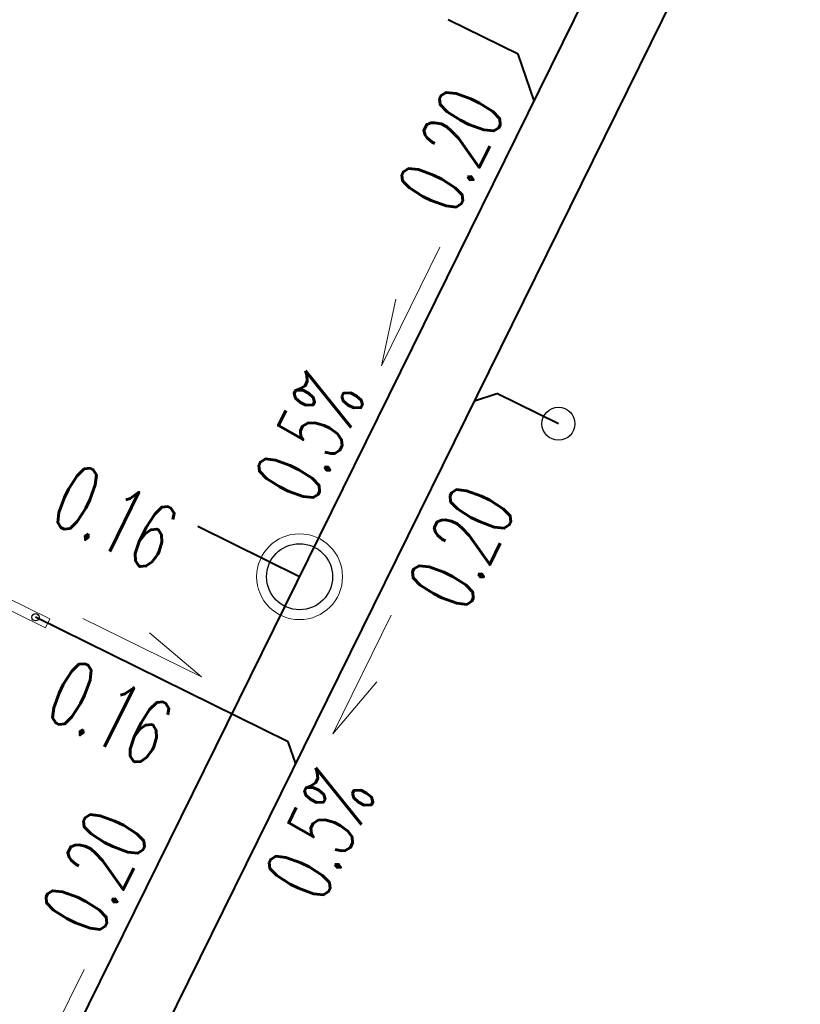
# Model space of a CAD drawing. Header units: metres. Extents: x 7506071 to 7508568, y 5798919 to 5800648.
# Tile 62 of 96: x 7507474 to 7507486, y 5799523 to 5799538. Entities that reach past the tile are written whole.
import ezdxf
from ezdxf.enums import TextEntityAlignment as Align

# ---------------------------------------------------------------- set-up
doc = ezdxf.new("R2010")
doc.units = ezdxf.units.M
doc.layers.get('0').update_dxf_attribs({"color": 250, "lineweight": 9})
for name, color, linetype, lineweight in [('IS-KD-brudna', 94, 'Continuous', 40), ('IS-KD-brudna-studnie', 94, 'Continuous', 30), ('IS-KD-czysta', 92, 'Continuous', 40), ('IS-KD-czysta-studnie', 92, 'Continuous', 30), ('IS-KD-opis', 98, 'Continuous', 20)]:
    doc.layers.add(name, color=color, linetype=linetype, lineweight=lineweight)
doc.layers.add('IS-viewport', color=254, linetype='Continuous', lineweight=0, plot=False)
doc.styles.add('IS-0.6', font='simplex.shx', dxfattribs={"width": 0.6})

# ---------------------------------------------------------------- blocks, each defined once
blk = doc.blocks.new('*U52')
at = {"color": 0, "linetype": 'Continuous', "lineweight": -2}
blk.add_lwpolyline([(0.711, 0.765), (-0.173, -1.03), (0.493, -0.243)], dxfattribs=at)
at = {"layer": 'IS-viewport'}
blk.add_line((-0.442, -0.897), (0.442, 0.897), dxfattribs=at)
at = {"color": 0, "linetype": 'Continuous', "lineweight": -2, "style": 'IS-0.6', "width": 0.6}
blk.add_attdef('OPIS-P', (1.658, 0.855), '', height=1, rotation=63.7803, dxfattribs=at)
blk.add_attdef('OPIS-POD', text='', height=1, rotation=63.7803, dxfattribs=at).set_placement((-1.337, 0.659), align=Align.TOP_CENTER)
blk.add_attdef('OPIS-L', text='', height=1, rotation=63.7803, dxfattribs=at).set_placement((0.333, -1.836), align=Align.RIGHT)
blk = doc.blocks.new('*U53')
at = {"color": 0, "linetype": 'Continuous', "lineweight": -2}
blk.add_lwpolyline([(0.173, 1.03), (-0.711, -0.765), (-0.493, 0.243)], dxfattribs=at)
at = {"layer": 'IS-viewport'}
blk.add_line((-0.442, -0.897), (0.442, 0.897), dxfattribs=at)
at = {"color": 0, "linetype": 'Continuous', "lineweight": -2, "style": 'IS-0.6', "width": 0.6}
blk.add_attdef('OPIS-P', (0.394, 1.478), '', height=1, rotation=63.7803, dxfattribs=at)
blk.add_attdef('OPIS-POD', text='', height=1, rotation=63.7803, dxfattribs=at).set_placement((0.269, -0.133), align=Align.TOP_CENTER)
blk.add_attdef('OPIS-L', text='', height=1, rotation=63.7803, dxfattribs=at).set_placement((-0.932, -1.213), align=Align.RIGHT)
blk = doc.blocks.new('*U64')
at = {"color": 0, "linetype": 'Continuous', "lineweight": -2}
blk.add_lwpolyline([(-0.765, 0.711), (1.03, -0.173), (0.243, 0.493)], dxfattribs=at)
at = {"layer": 'IS-viewport'}
blk.add_line((-0.897, 0.442), (0.897, -0.442), dxfattribs=at)
at = {"color": 0, "linetype": 'Continuous', "lineweight": -2, "style": 'IS-0.6', "width": 0.6}
blk.add_attdef('OPIS-L', text='', height=1, rotation=333.7803, dxfattribs=at).set_placement((-1.213, 0.932), align=Align.RIGHT)
blk.add_attdef('OPIS-POD', text='', height=1, rotation=333.7803, dxfattribs=at).set_placement((-0.133, -0.269), align=Align.TOP_CENTER)
blk.add_attdef('OPIS-P', (1.478, -0.394), '', height=1, rotation=333.7803, dxfattribs=at)

msp = doc.modelspace()

# ---------------------------------------------------------------- linework, layer by layer
at = {"layer": 'IS-KD-brudna'}
for p, q in [((7507462.04, 5799493.781), (7507484.21, 5799538.796)), ((7507480.925, 5799532.127), (7507481.26, 5799532.241)), ((7507482.193, 5799531.781), (7507481.26, 5799532.241)), ((7507478.105, 5799526.966), (7507474.279, 5799528.851)), ((7507478.219, 5799526.632), (7507478.105, 5799526.966))]:
    msp.add_line(p, q, dxfattribs=at)
at = {"layer": 'IS-KD-brudna-studnie', "lineweight": 9}
msp.add_lwpolyline([(7507471.741, 5799530.017), (7507471.807, 5799530.151), (7507474.499, 5799528.826), (7507474.432, 5799528.691)], close=True, dxfattribs=at)
at = {"layer": 'IS-KD-brudna-studnie'}
for centre, radius in [((7507482.193, 5799531.781), 0.25), ((7507474.279, 5799528.851), 0.055)]:
    msp.add_circle(centre, radius, dxfattribs=at)
at = {"layer": 'IS-KD-czysta', "ltscale": 2}
for p, q in [((7507463.393, 5799499.245), (7507485.309, 5799543.745)), ((7507481.583, 5799537.378), (7507480.526, 5799537.899)), ((7507481.824, 5799536.669), (7507481.583, 5799537.378)), ((7507478.276, 5799529.465), (7507476.734, 5799530.224))]:
    msp.add_line(p, q, dxfattribs=at)
at = {"layer": 'IS-KD-czysta-studnie', "lineweight": 9}
msp.add_circle((7507478.276, 5799529.465), 0.65, dxfattribs=at)
at = {"layer": 'IS-KD-czysta-studnie'}
msp.add_circle((7507478.276, 5799529.465), 0.5, dxfattribs=at)

# ---------------------------------------------------------------- block references
at = {"layer": 'IS-KD-opis'}
ref = msp.add_blockref('*U53', (7507480.226, 5799533.424), dxfattribs=at)
ref.add_attrib('OPIS-P', '0.20', (7507480.62, 5799534.902), dxfattribs={"layer": '0', "color": 0, "linetype": 'Continuous', "lineweight": -2, "height": 1, "rotation": 63.7803, "style": 'IS-0.6', "width": 0.6})
ref.add_attrib('OPIS-L', '0.5%', dxfattribs={"layer": '0', "color": 0, "linetype": 'Continuous', "lineweight": -2, "height": 1, "rotation": 63.7803, "style": 'IS-0.6', "width": 0.6}).set_placement((7507479.295, 5799532.211), align=Align.RIGHT)
ref = msp.add_blockref('*U52', (7507478.95, 5799528.116), dxfattribs=at)
ref.add_attrib('OPIS-P', '0.20', (7507480.779, 5799528.887), dxfattribs={"layer": '0', "color": 0, "linetype": 'Continuous', "lineweight": -2, "height": 1, "rotation": 63.7803, "style": 'IS-0.6', "width": 0.6})
ref.add_attrib('OPIS-L', '0.5%', dxfattribs={"layer": '0', "color": 0, "linetype": 'Continuous', "lineweight": -2, "height": 1, "rotation": 63.7803, "style": 'IS-0.6', "width": 0.6}).set_placement((7507479.453, 5799526.196), align=Align.RIGHT)
ref = msp.add_blockref('*U64', (7507475.76, 5799528.121), dxfattribs=at)
ref.add_attrib('OPIS-POD', '0.16', dxfattribs={"layer": '0', "color": 0, "linetype": 'Continuous', "lineweight": -2, "height": 1, "rotation": 333.7803, "style": 'IS-0.6', "width": 0.6}).set_placement((7507475.628, 5799527.852), align=Align.TOP_CENTER)
ref = msp.add_blockref('*U53', (7507474.841, 5799522.488), dxfattribs=at)
ref.add_attrib('OPIS-P', '0.20', (7507475.234, 5799523.966), dxfattribs={"layer": '0', "color": 0, "linetype": 'Continuous', "lineweight": -2, "height": 1, "rotation": 63.7803, "style": 'IS-0.6', "width": 0.6})
ref.add_attrib('OPIS-L', '0.5%', dxfattribs={"layer": '0', "color": 0, "linetype": 'Continuous', "lineweight": -2, "height": 1, "rotation": 63.7803, "style": 'IS-0.6', "width": 0.6}).set_placement((7507473.909, 5799521.275), align=Align.RIGHT)

# ---------------------------------------------------------------- texts
at = {"layer": 'IS-KD-opis', "style": 'IS-0.6', "width": 0.6}
msp.add_text('0.16', height=1, rotation=333.7803, dxfattribs=at).set_placement((7507474.458, 5799530.312))

doc.saveas('drawing.dxf')
